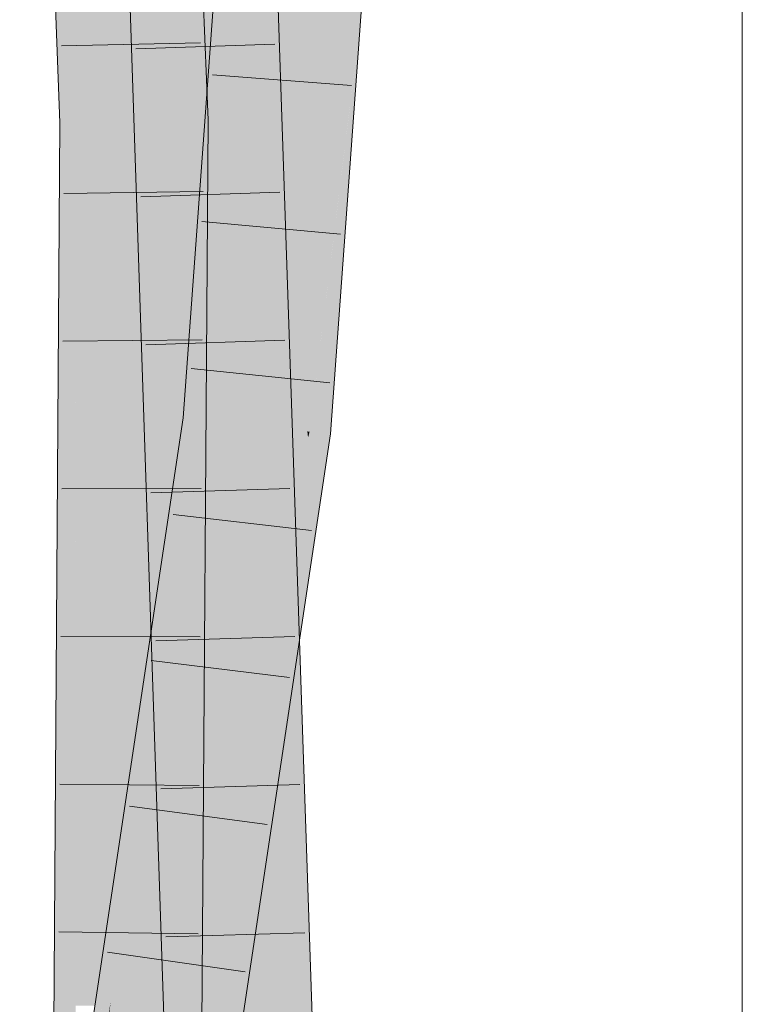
# Model space of a CAD drawing. Extents: x -620 to 3480, y 62 to 1107.
# Tile 216 of 244: x 172.1 to 173.32, y 806.06 to 807.72. Entities that reach past the tile are written whole.
import ezdxf

# ---------------------------------------------------------------- set-up
doc = ezdxf.new("R2010")
doc.units = 0
doc.layers.get('0').update_dxf_attribs({"lineweight": 35})
doc.layers.add('E_Detail_Linie_Text_Bem', color=7, linetype='Continuous', lineweight=13)
for name, color, linetype, lineweight, true_color in [('E_Leerrohr 25-A06G9GVN8I', 7, 'Continuous', 9, 0xff8000), ('E_Leerrohr 25-Shading', 7, 'Continuous', 9, 0xff8000), ('E_Leerrohr 32-A06G9GVS8I', 7, 'Continuous', 9, 0x00b300), ('E_Leerrohr 32-Shading', 7, 'Continuous', 9, 0x00b300)]:
    doc.layers.add(name, color=color, linetype=linetype, lineweight=lineweight, true_color=true_color)

# ---------------------------------------------------------------- blocks, each defined once
blk = doc.blocks.new('Shading-A06G9GDP8I', base_point=(250.5309, 772.3447))
at = {"layer": 'E_Leerrohr 25-Shading', "color": 43, "true_color": 0xd7ab7f}
for points in [[(172.2891, 808.0052), (172.2731, 808.0046), (172.3204, 806.689), (172.3174, 806.6891)], [(172.3278, 806.3785), (172.3096, 808.0059), (172.2891, 808.0052)], [(172.3096, 808.0059), (172.3278, 806.3785), (172.3833, 805.7767), (172.3481, 805.7757)], [(172.3096, 808.0059), (172.3833, 805.7767), (172.3847, 805.7767)], [(172.4863, 808.0121), (172.5092, 807.3341), (172.493, 808.0124)], [(172.5092, 807.3341), (172.5229, 808.0134), (172.493, 808.0124)], [(172.5662, 806.6755), (172.5229, 808.0134), (172.5313, 806.6775), (172.5092, 807.3341)], [(172.568, 806.6754), (172.5229, 808.0134), (172.5662, 806.6755)], [(172.3174, 806.6891), (172.3278, 806.3785), (172.3204, 806.689)], [(172.5951, 805.7828), (172.5662, 806.6755), (172.5313, 806.6773), (172.5313, 806.6775)], [(172.5313, 806.6773), (172.5614, 805.7818), (172.5951, 805.7828)], [(172.598, 805.7828), (172.568, 806.6754), (172.5951, 805.7828), (172.5662, 806.6755)]]:
    blk.add_solid(points, dxfattribs=at)
at = {"layer": 'E_Leerrohr 25-Shading', "color": 31, "true_color": 0xfabd7f}
for points in [[(172.3847, 805.7767), (172.4731, 805.7792), (172.3096, 808.0059), (172.398, 808.009)], [(172.398, 808.009), (172.4439, 806.7039), (172.4312, 808.0102), (172.4573, 806.935)], [(172.4447, 806.6822), (172.398, 808.009), (172.4427, 806.6823)], [(172.4565, 808.0111), (172.4312, 808.0102), (172.4634, 807.0412), (172.4573, 806.9349)], [(172.4696, 806.6808), (172.4768, 808.0118), (172.4565, 808.0111)], [(172.4565, 808.0111), (172.4634, 807.0412), (172.4652, 807.1313)], [(172.4696, 806.6808), (172.5091, 806.6785), (172.4768, 808.0118), (172.4964, 807.4219)], [(172.4803, 807.9067), (172.4964, 807.4219), (172.4823, 808.012), (172.4863, 808.0121)], [(172.5133, 806.9152), (172.5092, 807.3341), (172.4964, 807.4219), (172.4863, 808.0121)], [(172.5156, 806.6781), (172.5133, 806.9152), (172.5091, 806.6785), (172.4964, 807.4219)], [(172.5313, 806.6773), (172.5092, 807.3341), (172.5212, 806.6779), (172.5133, 806.9152)], [(172.4634, 807.0412), (172.4657, 807.0802), (172.4652, 807.1313)], [(172.4573, 806.9349), (172.4634, 806.6812), (172.4657, 807.0802), (172.4696, 806.6808)], [(172.4439, 806.7039), (172.4447, 806.6822), (172.4573, 806.935), (172.4634, 806.6812)], [(172.5133, 806.9152), (172.5156, 806.6782), (172.5212, 806.6779)], [(172.4765, 805.7794), (172.4447, 806.6822), (172.4731, 805.7792), (172.4427, 806.6823)], [(172.4785, 805.7794), (172.4696, 806.6808), (172.4765, 805.7794), (172.4447, 806.6822)], [(172.4785, 805.7794), (172.5245, 805.7807), (172.4696, 806.6808), (172.5091, 806.6785)], [(172.5091, 806.6785), (172.5245, 805.7807), (172.5156, 806.6781)], [(172.5156, 806.6782), (172.5245, 805.7807), (172.5313, 806.6773), (172.5614, 805.7818)]]:
    blk.add_solid(points, dxfattribs=at)
at = {"layer": 'E_Leerrohr 32-Shading', "color": 83, "true_color": 0x7fd57f}
for points in [[(172.3517, 807.5522), (172.377, 807.5527), (172.2906, 809.1765), (172.3086, 809.3326)], [(172.2891, 809.1632), (172.2778, 809.0645), (172.3469, 807.5522), (172.3264, 807.5518)], [(172.3469, 807.5522), (172.3517, 807.5522), (172.2891, 809.1632), (172.2906, 809.1765)], [(172.2778, 809.0645), (172.2423, 808.7561), (172.3264, 807.5518), (172.2886, 807.5512)], [(172.2423, 808.7561), (172.1684, 808.7551), (172.2002, 807.5497), (172.1745, 808.2206)], [(172.2423, 808.7561), (172.2002, 807.5497), (172.2886, 807.5512)], [(172.5658, 808.6609), (172.5256, 808.6616), (172.5458, 807.7217), (172.5092, 808.4357)], [(172.5458, 807.7217), (172.6108, 808.6163), (172.5658, 808.6609), (172.6117, 808.6602)], [(172.5813, 807.0281), (172.6108, 808.6163), (172.5458, 807.7217)], [(172.5813, 807.0281), (172.5839, 807.0278), (172.6108, 808.6163), (172.6125, 808.5821)], [(172.6125, 808.5821), (172.5839, 807.0278), (172.6474, 807.902)], [(172.4997, 807.3085), (172.5458, 807.7217), (172.4837, 808.0849), (172.5092, 808.4357)], [(172.4837, 808.0849), (172.4784, 808.0125), (172.4982, 807.2944), (172.4922, 807.2406)], [(172.4837, 808.0849), (172.4982, 807.2944), (172.4852, 808.0121)], [(172.4784, 808.0125), (172.4442, 807.5417), (172.4803, 807.9063), (172.4652, 807.1314)], [(172.4982, 807.2944), (172.4997, 807.3085), (172.4852, 808.0121)], [(172.4652, 807.1314), (172.4662, 807.1122), (172.4803, 807.9063), (172.4804, 807.9019)], [(172.4662, 807.1122), (172.4698, 807.0403), (172.4804, 807.9019), (172.4922, 807.2406)], [(172.5458, 807.7217), (172.496, 807.0375), (172.5311, 807.0336)], [(172.5033, 807.1369), (172.5458, 807.7217), (172.4997, 807.3085)], [(172.5458, 807.7217), (172.5311, 807.0336), (172.5813, 807.0281)], [(172.228, 807.5502), (172.2002, 807.5497), (172.225, 806.0591), (172.1902, 806.0589)], [(172.2886, 807.5512), (172.228, 807.5502), (172.2786, 806.0594), (172.225, 806.0591)], [(172.2791, 805.9226), (172.3091, 806.2574), (172.2786, 806.0594), (172.2886, 807.5512)], [(172.3264, 807.5518), (172.2886, 807.5512), (172.3359, 806.5561)], [(172.2886, 807.5512), (172.3082, 806.3125), (172.3359, 806.5561), (172.3273, 806.4598)], [(172.3264, 807.5518), (172.3489, 806.6273), (172.3469, 807.5522), (172.3583, 806.7002)], [(172.3359, 806.5561), (172.3369, 806.5346), (172.3264, 807.5518), (172.3489, 806.6273)], [(172.3621, 806.7294), (172.351, 807.5522), (172.3583, 806.7002), (172.3469, 807.5522)], [(172.3638, 806.7429), (172.3517, 807.5522), (172.3621, 806.7295), (172.351, 807.5522)], [(172.3517, 807.5522), (172.3638, 806.7427), (172.377, 807.5527), (172.372, 806.8062)], [(172.4541, 807.3223), (172.4537, 807.3563), (172.4082, 807.0471), (172.4442, 807.5417)], [(172.4573, 807.0417), (172.4593, 807.0415), (172.4537, 807.3563), (172.4622, 807.1893)], [(172.4573, 807.0417), (172.4541, 807.3223), (172.4082, 807.0471)], [(172.4541, 807.3223), (172.4082, 807.0471), (172.4082, 807.0471)], [(172.4989, 807.2527), (172.4997, 807.3085), (172.4982, 807.2944)], [(172.4997, 807.3085), (172.4989, 807.2527), (172.5033, 807.1369), (172.5015, 807.112)], [(172.4922, 807.2406), (172.4958, 807.0375), (172.4982, 807.2944), (172.4989, 807.2527)], [(172.4989, 807.2527), (172.4958, 807.0375), (172.5015, 807.112), (172.496, 807.0375)], [(172.4922, 807.2406), (172.4698, 807.0403), (172.4958, 807.0375)], [(172.4622, 807.1893), (172.4593, 807.0415), (172.4662, 807.1122), (172.4649, 807.0409)], [(172.4649, 807.0409), (172.4698, 807.0403), (172.4662, 807.1122)], [(172.4573, 807.0417), (172.4082, 807.0471), (172.3704, 806.7471), (172.372, 806.8063)], [(172.4573, 807.0417), (172.3704, 806.7471), (172.4573, 807.0032)], [(172.5311, 807.0336), (172.4618, 806.5024), (172.5092, 806.5303), (172.4442, 806.0977)], [(172.4573, 807.0417), (172.4573, 807.0061), (172.4593, 807.0415)], [(172.4573, 807.0061), (172.4573, 807.0032), (172.4593, 807.0415), (172.4698, 807.0403)], [(172.4698, 807.0403), (172.4573, 807.0032), (172.4808, 806.9358), (172.4573, 806.7798)], [(172.496, 807.0375), (172.4752, 806.8087), (172.5311, 807.0336), (172.4618, 806.5024)], [(172.4808, 806.9358), (172.496, 807.0375), (172.4698, 807.0403)], [(172.4752, 806.8087), (172.496, 807.0375), (172.4808, 806.9358)], [(172.5311, 807.0336), (172.5092, 806.5303), (172.5813, 807.0281), (172.5824, 807.0176)], [(172.5824, 807.0176), (172.5839, 807.0278), (172.5813, 807.0281)], [(172.4397, 806.7042), (172.4571, 807.0027), (172.3693, 806.7079), (172.3704, 806.7471)], [(172.4573, 806.7798), (172.4573, 807.0032), (172.4397, 806.7042), (172.4571, 807.0027)], [(172.4459, 806.7038), (172.4139, 806.1347), (172.4808, 806.9358), (172.4752, 806.8087)], [(172.372, 806.8063), (172.3573, 806.7085), (172.3704, 806.7471)], [(172.372, 806.8062), (172.3638, 806.7427), (172.3643, 806.7081)], [(172.372, 806.8062), (172.3643, 806.7081), (172.3692, 806.3844)], [(172.4752, 806.8087), (172.4139, 806.1347), (172.4618, 806.5024)], [(172.4573, 806.7798), (172.4397, 806.7042), (172.4459, 806.7038)], [(172.3704, 806.7471), (172.3573, 806.7085), (172.3693, 806.7079)], [(172.3692, 806.3844), (172.3638, 806.7429), (172.3684, 806.2628), (172.3621, 806.7295)], [(172.3684, 806.2628), (172.3621, 806.7294), (172.367, 806.051), (172.3583, 806.7002)], [(172.3643, 806.7081), (172.3573, 806.7085), (172.3626, 806.6867), (172.3541, 806.6871)], [(172.3687, 806.6863), (172.3693, 806.7079), (172.3626, 806.6867), (172.3643, 806.7081)], [(172.4427, 806.6823), (172.4439, 806.7039), (172.3687, 806.6863), (172.3693, 806.7079)], [(172.4459, 806.7038), (172.4427, 806.6823), (172.4139, 806.1347), (172.4061, 806.049)], [(172.4459, 806.7038), (172.4439, 806.7039), (172.4427, 806.6823)], [(172.3626, 806.6867), (172.3541, 806.6871), (172.3591, 806.6411), (172.3472, 806.6418)], [(172.3489, 806.6273), (172.3661, 805.9209), (172.3583, 806.7002), (172.367, 806.051)], [(172.3674, 806.6406), (172.3687, 806.6863), (172.3591, 806.6411), (172.3626, 806.6867)], [(172.4427, 806.6823), (172.3687, 806.6863), (172.4359, 806.6369), (172.3674, 806.6406)], [(172.4427, 806.6823), (172.4359, 806.6369), (172.4061, 806.049), (172.3942, 805.9191)], [(172.3472, 806.6418), (172.3063, 806.3692), (172.3591, 806.6411), (172.3377, 806.3674)], [(172.3377, 806.3674), (172.3599, 806.366), (172.3591, 806.6411), (172.3674, 806.6406)], [(172.3948, 806.364), (172.3588, 805.78), (172.4359, 806.6369), (172.3599, 805.7289)], [(172.3599, 806.366), (172.3948, 806.364), (172.3674, 806.6406), (172.4359, 806.6369)], [(172.4359, 806.6369), (172.3599, 805.7289), (172.3942, 805.9191), (172.3633, 805.5795)], [(172.3369, 806.5346), (172.3661, 805.9209), (172.3489, 806.6273)], [(172.3362, 806.5287), (172.3359, 806.5561), (172.3273, 806.4598)], [(172.3369, 806.5346), (172.3359, 806.5561), (172.3362, 806.5287)], [(172.3144, 805.9219), (172.342, 805.9214), (172.3273, 806.4598), (172.3362, 806.5287)], [(172.342, 805.9214), (172.3661, 805.9209), (172.3362, 806.5287), (172.3369, 806.5346)], [(172.4618, 806.5024), (172.4139, 806.1347), (172.4442, 806.0977), (172.3924, 805.753)], [(172.3082, 806.3125), (172.3091, 806.2574), (172.3273, 806.4598)], [(172.3144, 805.9219), (172.3273, 806.4598), (172.3091, 806.2574)], [(172.3377, 806.3674), (172.3063, 806.3692), (172.3125, 806.0446), (172.2579, 806.0476)], [(172.3465, 806.0427), (172.3948, 806.364), (172.3125, 806.0446), (172.3377, 806.3674)], [(172.3434, 805.5316), (172.3948, 806.364), (172.3184, 805.5357), (172.3465, 806.0427)], [(172.3091, 806.2574), (172.2791, 805.9226), (172.3144, 805.9219)], [(172.3868, 805.7159), (172.3924, 805.753), (172.4061, 806.049), (172.4139, 806.1347)]]:
    blk.add_solid(points, dxfattribs=at)
at = {"layer": 'E_Leerrohr 32-Shading', "color": 83, "true_color": 0x7fbd7f}
for points in [[(172.3086, 809.3326), (172.377, 807.5527), (172.3558, 809.0576), (172.3967, 807.553)], [(172.1128, 809.1525), (172.0957, 809.3184), (172.1761, 807.5493), (172.1636, 807.5491)], [(172.1846, 807.5494), (172.1228, 809.0559), (172.1761, 807.5493), (172.1128, 809.1525)], [(172.1745, 808.2206), (172.1539, 808.7549), (172.1846, 807.5494), (172.1228, 809.0559)], [(172.3967, 807.553), (172.4136, 807.5533), (172.3558, 809.0576)], [(172.6879, 808.2283), (172.6708, 807.7191), (172.7358, 808.6146)], [(172.1745, 808.2206), (172.1846, 807.5494), (172.1927, 807.5496)], [(172.2002, 807.5497), (172.1745, 808.2206), (172.1927, 807.5496)], [(172.661, 807.6412), (172.6708, 807.7191), (172.6844, 808.2005), (172.6879, 808.2283)], [(172.5839, 807.0278), (172.661, 807.6412), (172.6474, 807.902), (172.6844, 808.2005)], [(172.4054, 807.2301), (172.4805, 808.121), (172.4068, 807.3113)], [(172.4054, 807.2301), (172.4442, 807.5417), (172.4805, 808.121), (172.4784, 808.0125)], [(172.4208, 807.7244), (172.4108, 807.5471), (172.4805, 808.121), (172.4068, 807.3113)], [(172.4108, 807.5471), (172.4208, 807.7244), (172.4118, 807.6005)], [(172.585, 807.0277), (172.6203, 807.0238), (172.6708, 807.7191)], [(172.6609, 807.6398), (172.6708, 807.7191), (172.661, 807.6412)], [(172.585, 807.0277), (172.6609, 807.6398), (172.5839, 807.0278), (172.661, 807.6412)], [(172.3718, 807.0511), (172.383, 807.0499), (172.4118, 807.6005), (172.4108, 807.5471)], [(172.1704, 807.1703), (172.1636, 807.5491), (172.1536, 806.0477)], [(172.1761, 807.5493), (172.1636, 807.5491), (172.1704, 807.1703)], [(172.1756, 806.8793), (172.1846, 807.5494), (172.1704, 807.1703), (172.1761, 807.5493)], [(172.1895, 806.8815), (172.1927, 807.5496), (172.1756, 806.8793), (172.1846, 807.5494)], [(172.1866, 806.2636), (172.1902, 806.0589), (172.1895, 806.8813), (172.2002, 807.5497)], [(172.2002, 807.5497), (172.1927, 807.5496), (172.1895, 806.8813)], [(172.377, 807.5527), (172.372, 806.8062), (172.3734, 806.8246)], [(172.3815, 806.9286), (172.377, 807.5527), (172.3734, 806.8246)], [(172.3859, 806.9846), (172.3967, 807.553), (172.377, 807.5527)], [(172.3859, 806.9846), (172.377, 807.5527), (172.3815, 806.9286)], [(172.3859, 806.9846), (172.3909, 807.0489), (172.3967, 807.553), (172.3947, 807.144)], [(172.412, 807.3187), (172.4136, 807.5533), (172.3945, 807.0942), (172.3967, 807.553)], [(172.4104, 807.5386), (172.383, 807.0499), (172.3971, 807.205)], [(172.4068, 807.3113), (172.4108, 807.5471), (172.3971, 807.205), (172.4104, 807.5386)], [(172.4442, 807.5417), (172.4054, 807.2302), (172.4082, 807.0471), (172.4023, 807.0478)], [(172.4027, 805.9201), (172.412, 807.3187), (172.3921, 806.5914), (172.3945, 807.0942)], [(172.4068, 807.3113), (172.3971, 807.205), (172.4054, 807.2301), (172.3947, 807.144)], [(172.4054, 807.2302), (172.383, 807.0499), (172.4023, 807.0478)], [(172.3971, 807.205), (172.383, 807.0499), (172.3947, 807.144)], [(172.1628, 805.925), (172.1756, 806.8793), (172.1536, 806.0477), (172.1704, 807.1703)], [(172.3909, 807.0489), (172.3945, 807.0942), (172.3947, 807.144)], [(172.3921, 806.5914), (172.3945, 807.0942), (172.3859, 806.9846)], [(172.3501, 806.7089), (172.4082, 807.0471), (172.3614, 806.9664), (172.383, 807.0499)], [(172.3611, 806.9653), (172.3718, 807.0511), (172.3558, 806.9445)], [(172.3718, 807.0511), (172.3611, 806.9653), (172.3614, 806.9664)], [(172.383, 807.0499), (172.3718, 807.0511), (172.3614, 806.9664)], [(172.3573, 806.7085), (172.4082, 807.0471), (172.3501, 806.7089)], [(172.5824, 807.0176), (172.5244, 806.6321), (172.5829, 807.0195), (172.5341, 806.6315)], [(172.5354, 806.6315), (172.5829, 807.0195), (172.5341, 806.6315)], [(172.5829, 807.0195), (172.5354, 806.6315), (172.6203, 807.0238), (172.5611, 806.6301)], [(172.5829, 807.0195), (172.5839, 807.0278), (172.5824, 807.0176)], [(172.585, 807.0277), (172.5839, 807.0278), (172.5829, 807.0195)], [(172.5829, 807.0195), (172.6203, 807.0238), (172.585, 807.0277)], [(172.3921, 806.5914), (172.3859, 806.9846), (172.389, 805.9204), (172.3815, 806.9286)], [(172.3278, 806.7587), (172.3227, 806.7103), (172.3611, 806.9653), (172.3294, 806.71)], [(172.3278, 806.7587), (172.3611, 806.9653), (172.3558, 806.9445)], [(172.33, 806.7099), (172.3611, 806.9653), (172.3294, 806.71)], [(172.3614, 806.9664), (172.3611, 806.9653), (172.3301, 806.7099), (172.33, 806.7099)], [(172.3501, 806.7089), (172.3614, 806.9664), (172.3301, 806.7099)], [(172.389, 805.9204), (172.3815, 806.9286), (172.3708, 806.2784), (172.3734, 806.8246)], [(172.1829, 806.4694), (172.1756, 806.8793), (172.1742, 805.9247), (172.1628, 805.925)], [(172.1895, 806.8815), (172.1756, 806.8793), (172.1829, 806.4694)], [(172.1866, 806.2636), (172.1895, 806.8815), (172.1829, 806.4694)], [(172.372, 806.8062), (172.3692, 806.3844), (172.3734, 806.8246), (172.3708, 806.2784)], [(172.3225, 806.7103), (172.3278, 806.7587), (172.3206, 806.7104)], [(172.3227, 806.7103), (172.3278, 806.7587), (172.3225, 806.7103)], [(172.3105, 806.6437), (172.3152, 806.6435), (172.3206, 806.7104), (172.3225, 806.7103)], [(172.3152, 806.6435), (172.3156, 806.6435), (172.3225, 806.7103), (172.3227, 806.7103)], [(172.3294, 806.71), (172.3227, 806.7103), (172.3268, 806.6886), (172.3204, 806.689)], [(172.3274, 806.6886), (172.33, 806.7099), (172.3268, 806.6886), (172.3294, 806.71)], [(172.3301, 806.7099), (172.33, 806.7099), (172.3275, 806.6886), (172.3274, 806.6886)], [(172.3301, 806.7099), (172.3275, 806.6886), (172.3501, 806.7089), (172.3464, 806.6876)], [(172.3532, 806.6872), (172.3573, 806.7085), (172.3464, 806.6876), (172.3501, 806.7089)], [(172.3541, 806.6871), (172.3573, 806.7085), (172.3532, 806.6872)], [(172.278, 806.2845), (172.2748, 806.2579), (172.3541, 806.6871), (172.3472, 806.6418)], [(172.3541, 806.6871), (172.3532, 806.6872), (172.278, 806.2845), (172.28, 806.3008)], [(172.3275, 806.6886), (172.28, 806.3008), (172.3464, 806.6876)], [(172.2834, 806.3395), (172.28, 806.3008), (172.3268, 806.6886), (172.3274, 806.6886)], [(172.3274, 806.6886), (172.28, 806.3008), (172.3275, 806.6886)], [(172.28, 806.3008), (172.3532, 806.6872), (172.3464, 806.6876)], [(172.3204, 806.689), (172.2834, 806.3395), (172.3268, 806.6886)], [(172.2349, 806.0629), (172.3105, 806.6437), (172.2628, 806.3264)], [(172.2349, 806.0629), (172.2744, 806.2712), (172.3105, 806.6437), (172.3152, 806.6435)], [(172.2608, 806.1266), (172.3063, 806.3692), (172.2748, 806.2579), (172.3472, 806.6418)], [(172.2759, 806.2792), (172.3152, 806.6435), (172.2744, 806.2712)], [(172.2759, 806.2792), (172.2834, 806.3395), (172.3152, 806.6435), (172.3156, 806.6435)], [(172.5354, 806.6315), (172.4208, 805.6957), (172.5611, 806.6301)], [(172.4435, 805.9106), (172.4208, 805.6957), (172.5341, 806.6315), (172.5354, 806.6315)], [(172.5244, 806.6321), (172.5092, 806.5303), (172.5341, 806.6315), (172.4435, 805.9106)], [(172.389, 805.9204), (172.4027, 805.9201), (172.3921, 806.5914)], [(172.5092, 806.5303), (172.4367, 806.0274), (172.3949, 805.5232), (172.3835, 805.525)], [(172.5092, 806.5303), (172.3949, 805.5232), (172.4435, 805.9106)], [(172.4367, 806.0274), (172.5092, 806.5303), (172.4442, 806.0977)], [(172.185, 805.9245), (172.1866, 806.2636), (172.1742, 805.9247), (172.1829, 806.4694)], [(172.2579, 806.0476), (172.3063, 806.3692), (172.2472, 806.0481), (172.2493, 806.0651)], [(172.3691, 806.2068), (172.3692, 806.3844), (172.3684, 806.2628)], [(172.3708, 806.2784), (172.3692, 806.3844), (172.3701, 806.136), (172.3691, 806.2068)], [(172.2834, 806.3395), (172.2759, 806.2792), (172.2784, 806.2924)], [(172.28, 806.3008), (172.2834, 806.3395), (172.2784, 806.2924)], [(172.231, 806.0265), (172.2628, 806.3264), (172.1658, 805.681)], [(172.2759, 806.2792), (172.2704, 806.2349), (172.2784, 806.2924), (172.2748, 806.2579)], [(172.28, 806.3008), (172.2784, 806.2924), (172.278, 806.2845), (172.277, 806.2793)], [(172.2704, 806.2349), (172.2744, 806.2712), (172.231, 806.0265), (172.2349, 806.0629)], [(172.2744, 806.2712), (172.2704, 806.2349), (172.2759, 806.2792)], [(172.277, 806.2793), (172.2748, 806.2579), (172.278, 806.2845)], [(172.3761, 805.9207), (172.3708, 806.2784), (172.373, 805.9207), (172.3701, 806.136)], [(172.389, 805.9204), (172.3708, 806.2784), (172.3761, 805.9207)], [(172.1888, 805.9244), (172.1902, 806.0589), (172.185, 805.9245), (172.1866, 806.2636)], [(172.2493, 806.0651), (172.2608, 806.1266), (172.2704, 806.2349), (172.2748, 806.2579)], [(172.3684, 806.2628), (172.367, 806.051), (172.3681, 805.9208), (172.3669, 805.9208)], [(172.3681, 805.9208), (172.369, 805.9208), (172.3684, 806.2628), (172.3691, 806.2068)], [(172.231, 806.0265), (172.2167, 805.8908), (172.2704, 806.2349), (172.2493, 806.0651)], [(172.3691, 806.2068), (172.369, 805.9208), (172.3701, 806.136)], [(172.3701, 806.136), (172.369, 805.9208), (172.373, 805.9207)], [(172.4442, 806.0977), (172.3924, 805.753), (172.4367, 806.0274), (172.3893, 805.6981)], [(172.2493, 806.0651), (172.2462, 806.0482), (172.2472, 806.0481)]]:
    blk.add_solid(points, dxfattribs=at)
blk = doc.blocks.new('Referenz-A06G9GVT8I')
at = {"layer": 'E_Detail_Linie_Text_Bem', "linetype": 'Continuous', "ltscale": 0.13}
blk.add_line((173.3155, 821.2812), (173.3155, 772.1011), dxfattribs=at)
at = {"layer": 'E_Leerrohr 25-A06G9GVN8I', "linetype": 'Continuous', "ltscale": 0.13}
for p, q in [((172.3481, 805.7757), (172.2731, 808.0046)), ((172.598, 805.7828), (172.5229, 808.0134)), ((172.5266, 807.6818), (172.2917, 807.6737)), ((172.535, 807.4318), (172.3001, 807.4239)), ((172.5434, 807.1819), (172.3085, 807.1742)), ((172.5518, 806.9319), (172.317, 806.9244)), ((172.5603, 806.682), (172.3254, 806.6746)), ((172.5687, 806.432), (172.3338, 806.4248)), ((172.5771, 806.1821), (172.3422, 806.1751))]:
    blk.add_line(p, q, dxfattribs=at)
at = {"layer": 'E_Leerrohr 32-A06G9GVS8I', "linetype": 'Continuous', "ltscale": 0.13}
for p, q in [((172.4136, 807.5533), (172.3451, 809.335)), ((172.1636, 807.5491), (172.0957, 809.3183)), ((172.3718, 807.0511), (172.489, 808.6621)), ((172.6203, 807.0238), (172.7389, 808.6583)), ((172.4011, 807.6839), (172.1661, 807.6791)), ((172.6556, 807.6121), (172.4213, 807.6299)), ((172.1527, 805.9252), (172.1636, 807.5491)), ((172.4027, 805.9201), (172.4136, 807.5533)), ((172.4053, 807.4333), (172.1703, 807.4299)), ((172.6374, 807.3611), (172.4033, 807.3823)), ((172.4036, 807.1826), (172.1686, 807.1806)), ((172.6191, 807.1101), (172.3854, 807.1346)), ((172.1481, 805.5636), (172.3718, 807.0511)), ((172.3949, 805.5232), (172.6203, 807.0238)), ((172.402, 806.9319), (172.167, 806.9313)), ((172.5883, 806.8609), (172.3548, 806.8879)), ((172.4003, 806.6813), (172.1653, 806.682)), ((172.551, 806.6126), (172.3178, 806.6417)), ((172.3986, 806.4306), (172.1636, 806.4326)), ((172.5137, 806.3644), (172.2808, 806.3955)), ((172.3969, 806.18), (172.162, 806.1833)), ((172.4764, 806.1161), (172.2437, 806.1493))]:
    blk.add_line(p, q, dxfattribs=at)

msp = doc.modelspace()

# ---------------------------------------------------------------- block references
at = {"color": 8, "lineweight": 25, "ltscale": 0.25, "true_color": 0x808080}
msp.add_blockref('Referenz-A06G9GVT8I', (0, 0), dxfattribs=at)
msp.add_blockref('Shading-A06G9GDP8I', (250.5309, 772.3447))

doc.saveas('drawing.dxf')
